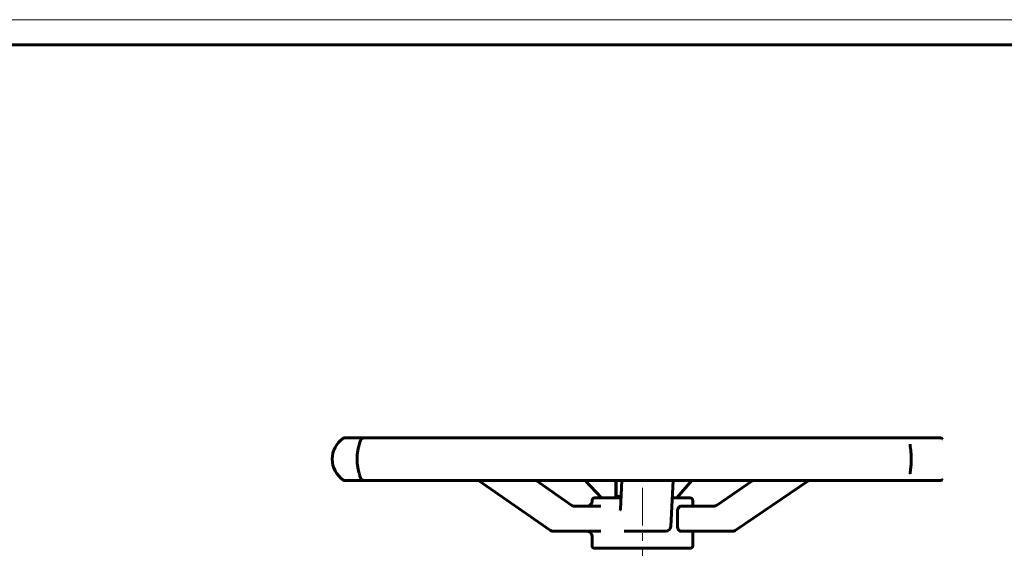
# Model space of a CAD drawing. Header units: millimetres. Extents: x 0 to 594, y 0 to 420.
# Tile 8 of 9: x 297 to 492, y 315 to 420. Entities that reach past the tile are written whole.
import ezdxf

# ---------------------------------------------------------------- set-up
doc = ezdxf.new("R2010")
doc.units = ezdxf.units.MM
for name, pattern in [('K5LT_AXLED', [12, 7.5, -1.5, 1.5, -1.5]), ('K5LT_BASIC', [0]), ('K5LT_THIN', [0])]:
    doc.linetypes.add(name, pattern=pattern)
doc.layers.add('Системный слой (1)', color=251, linetype='Continuous', true_color=0x6c6c6c)

# ---------------------------------------------------------------- blocks, each defined once
blk = doc.blocks.new('U20')
at = {"layer": 'Системный слой (1)', "color": 143, "linetype": 'K5LT_BASIC', "lineweight": 60, "true_color": 0x33acca}
for p, q in [((416.38, 325.07), (411.14, 325.07)), ((430.14, 325.07), (426.58, 325.07))]:
    blk.add_line(p, q, dxfattribs=at)
blk = doc.blocks.new('U21')
at = {"layer": 'Системный слой (1)', "color": 143, "linetype": 'K5LT_BASIC', "lineweight": 60, "true_color": 0x33acca}
for p, q in [((428.36, 318.44), (433.67, 318.44)), ((433.67, 318.44), (436.27, 318.44))]:
    blk.add_line(p, q, dxfattribs=at)
blk = doc.blocks.new('U22')
at = {"layer": 'Системный слой (1)', "color": 143, "linetype": 'K5LT_BASIC', "lineweight": 60, "true_color": 0x33acca}
for p, q in [((410.64, 324.44), (410.64, 324.57)), ((410.64, 315.57), (410.64, 317.44))]:
    blk.add_line(p, q, dxfattribs=at)
blk = doc.blocks.new('U23')
at = {"layer": 'Системный слой (1)', "color": 143, "linetype": 'K5LT_BASIC', "lineweight": 60, "true_color": 0x33acca}
for p, q in [((430.64, 323.44), (430.64, 324.57)), ((430.64, 315.57), (430.64, 318.44))]:
    blk.add_line(p, q, dxfattribs=at)
blk = doc.blocks.new('U29')
at = {"layer": 'Системный слой (1)', "color": 143, "linetype": 'K5LT_BASIC', "lineweight": 60, "true_color": 0x33acca}
for p, q in [((415.37, 325.54), (415.37, 325.28)), ((415.37, 325.28), (415.38, 325.12)), ((415.38, 325.12), (415.39, 325.07)), ((415.39, 325.07), (415.39, 325.07)), ((415.39, 325.07), (415.39, 325.07)), ((415.39, 325.07), (415.39, 325.07))]:
    blk.add_line(p, q, dxfattribs=at)
blk = doc.blocks.new('U30')
at = {"layer": 'Системный слой (1)', "color": 143, "linetype": 'K5LT_BASIC', "lineweight": 60, "true_color": 0x33acca}
for p, q in [((415.42, 325.54), (415.75, 325.43)), ((415.75, 325.43), (416.08, 325.34)), ((416.08, 325.34), (416.39, 325.26))]:
    blk.add_line(p, q, dxfattribs=at)
blk = doc.blocks.new('U38')
at = {"layer": 'Системный слой (1)', "color": 143, "linetype": 'K5LT_BASIC', "lineweight": 60, "true_color": 0x33acca}
for start, end in [(54.2735, 54.6331), (305.3669, 305.7203)]:
    blk.add_arc((477.23, 332.77), 5, start, end, dxfattribs=at)
blk = doc.blocks.new('U46')
at = {"color": 7, "linetype": 'K5LT_THIN', "lineweight": 18, "true_color": 0xffffff}
blk.add_line((0, 420), (594, 420), dxfattribs=at)
at = {"color": 143, "linetype": 'K5LT_BASIC', "lineweight": 60, "true_color": 0x33acca}
blk.add_line((20, 415), (589, 415), dxfattribs=at)

msp = doc.modelspace()

# ---------------------------------------------------------------- linework, layer by layer
at = {"layer": 'Системный слой (1)', "color": 143, "linetype": 'K5LT_BASIC', "lineweight": 60, "true_color": 0x33acca}
for p, q in [((363.4623, 337.0285), (361.7397, 337.0285)), ((365.5437, 337.0285), (363.4623, 337.0285)), ((376.5833, 337.0285), (365.5437, 337.0285)), ((381.5323, 337.0285), (376.5833, 337.0285)), ((399.7975, 337.0285), (381.5323, 337.0285)), ((406.4803, 337.0285), (399.7975, 337.0285)), ((427.7867, 337.0285), (406.4803, 337.0285)), ((434.6724, 337.0285), (427.7867, 337.0285)), ((454.139, 337.0285), (434.6724, 337.0285)), ((459.6501, 337.0285), (454.139, 337.0285)), ((472.8173, 337.0285), (459.6501, 337.0285)), ((475.6914, 337.0285), (472.8173, 337.0285)), ((479.5428, 337.0285), (475.6914, 337.0285)), ((473.7787, 335.7082), (473.7787, 335.713)), ((361.7397, 328.5048), (363.4623, 328.5048)), ((363.4403, 328.5048), (363.5689, 328.5048)), ((363.4623, 328.5048), (365.5504, 328.5048)), ((365.5437, 328.5048), (376.5833, 328.5048)), ((376.5833, 328.5048), (381.5323, 328.5048)), ((381.5323, 328.5048), (399.7975, 328.5048)), ((402.365, 318.6201), (388.0864, 328.5048)), ((406.6169, 323.5879), (399.5143, 328.5048)), ((399.7975, 328.5048), (406.4803, 328.5048)), ((406.4803, 328.5048), (427.7867, 328.5048)), ((412.5047, 325.0682), (409.246, 328.5048)), ((415.3655, 328.5048), (415.3655, 325.5371)), ((415.4175, 328.5048), (415.4175, 325.5371)), ((416.2584, 322.821), (416.5736, 328.5048)), ((426.2643, 319.387), (426.77, 328.5048)), ((427.4699, 325.0682), (430.4202, 328.5048)), ((427.7867, 328.5048), (434.6724, 328.5048)), ((434.6724, 328.5048), (454.139, 328.5048)), ((435.3279, 323.594), (442.59, 328.5048)), ((439.0217, 318.614), (453.6483, 328.5048)), ((454.139, 328.5048), (459.6501, 328.5048)), ((459.6501, 328.5048), (472.8173, 328.5048)), ((472.8173, 328.5048), (475.6914, 328.5048)), ((473.7788, 329.8202), (473.7788, 329.8242)), ((475.6914, 328.5048), (479.5428, 328.5048)), ((478.7175, 328.5048), (479.1214, 328.5048)), ((480.1216, 328.6893), (480.1216, 328.6893)), ((407.0718, 323.4423), (407.0717, 323.4423)), ((412.3888, 323.4423), (407.0718, 323.4423)), ((434.8397, 323.4423), (428.3562, 323.4423)), ((434.8398, 323.4423), (434.8397, 323.4423)), ((427.5962, 319.4423), (427.5962, 322.4423)), ((402.9342, 318.4423), (405.6791, 318.4423)), ((405.6791, 318.4423), (412.3888, 318.4423)), ((406.7696, 318.4423), (409.6439, 318.4423)), ((417.0134, 318.4423), (417.271, 318.4423)), ((417.271, 318.4423), (425.2658, 318.4423)), ((430.6413, 318.4423), (433.6678, 318.4423)), ((436.2654, 318.4423), (438.4616, 318.4423)), ((411.1413, 315.0682), (430.1413, 315.0682))]:
    msp.add_line(p, q, dxfattribs=at)
at = {"layer": 'Системный слой (1)', "color": 30, "linetype": 'K5LT_AXLED', "lineweight": 18, "true_color": 0xff8000}
msp.add_line((420.6413, 327.0682), (420.6413, 299.0521), dxfattribs=at)
at = {"layer": 'Системный слой (1)', "color": 143, "linetype": 'K5LT_BASIC', "lineweight": 60, "true_color": 0x33acca}
for centre, radius, start, end in [((364.055, 332.7666), 5, 125.366935, 234.633065), ((361.7397, 336.0285), 1, 90, 125.366935), ((365.5437, 336.0285), 1, 90, 173.650937), ((479.5428, 336.0285), 1, 54.633065, 90), ((361.7397, 329.5048), 1, 234.633065, 270), ((365.5437, 329.5048), 1, 186.349613, 270), ((479.5428, 329.5048), 1, 270, 305.366935), ((411.1413, 324.5682), 0.5, 90, 180), ((430.1413, 324.5682), 0.5, 0, 90), ((409.6413, 324.4423), 1, 270, 0), ((425.2658, 319.4423), 1, 270, 356.818187), ((402.9342, 319.4423), 1, 235.297417, 270), ((409.6413, 317.4423), 1, 0, 90), ((438.4616, 319.4423), 1, 270, 304.065254), ((411.1413, 315.5682), 0.5, 180, 270), ((430.1413, 315.5682), 0.5, 270, 0)]:
    msp.add_arc(centre, radius, start, end, dxfattribs=at)
for centre, major_axis, ratio, start_param, end_param in [((362.1773, 336.0285), (0, 1), 0.99257135, 0, 0.00344943), ((479.5428, 336.0285), (0, 1), 0.9999997, 5.66591585, 6.28318531), ((365.5437, 336.0285), (-0.9917, 0.1289), 0.96372127, 0.00800853, 0.06622562), ((365.5437, 329.5048), (0.9917, 0.1289), 0.96372127, 3.07537998, 3.13354987), ((479.5428, 329.5048), (0, -1), 0.9999997, 0, 0.61726946), ((425.2658, 319.4423), (0.9985, -0.0554), 0.83780389, 6.28313182, 6.28318531), ((402.9342, 319.4423), (-0.5692, -0.8222), 0.28764984, 6.28314296, 6.28318531), ((438.4616, 319.4423), (-0.5602, 0.8284), 0.23014144, 3.14158875, 3.14159265)]:
    msp.add_ellipse(centre, major_axis=major_axis, ratio=ratio, start_param=start_param, end_param=end_param, dxfattribs=at)
msp.add_open_spline([(480.1216, 336.8439), (480.1522, 336.8223), (480.1833, 336.7996), (480.215, 336.776)], degree=3, dxfattribs=at)
for points, knots in [([(364.5516, 329.3836), (364.5515, 329.3842), (364.5513, 329.3854), (364.5508, 329.3886), (364.5506, 329.3895), (364.5503, 329.3916), (364.5501, 329.393), (364.5496, 329.3955), (364.5493, 329.3971), (364.5471, 329.4085), (364.5444, 329.4219), (364.5348, 329.4631), (364.5272, 329.4932), (364.5093, 329.56), (364.498, 329.6005), (364.4707, 329.6959), (364.4542, 329.7523), (364.4172, 329.8785), (364.3971, 329.9474), (364.3472, 330.1225), (364.3168, 330.233), (364.2576, 330.4639), (364.2287, 330.5833), (364.1793, 330.8069), (364.1584, 330.9081), (364.1131, 331.1465), (364.0895, 331.2854), (364.048, 331.5684), (364.0301, 331.7125), (364.0018, 331.9982), (363.9914, 332.1387), (363.9767, 332.4255), (363.9726, 332.572), (363.9709, 332.8698), (363.9736, 333.02), (363.9851, 333.2996), (363.9932, 333.4295), (364.0158, 333.6954), (364.0306, 333.8306), (364.0652, 334.0938), (364.0848, 334.2219), (364.1299, 334.4832), (364.1555, 334.6149), (364.2069, 334.8556), (364.2324, 334.9657), (364.286, 335.1835), (364.3143, 335.2906), (364.3714, 335.4974), (364.3998, 335.5956), (364.4466, 335.7554), (364.4657, 335.8202), (364.4987, 335.9353), (364.5126, 335.985), (364.5282, 336.0445), (364.5323, 336.0607), (364.5382, 336.0849), (364.5403, 336.0938), (364.5425, 336.1035), (364.5429, 336.1055), (364.5438, 336.1092), (364.5442, 336.111), (364.5453, 336.1162), (364.546, 336.1195), (364.5479, 336.1286), (364.5489, 336.1337), (364.5497, 336.1382), (364.5498, 336.1388), (364.55, 336.1399), (364.5503, 336.1419), (364.5509, 336.1453), (364.5514, 336.1485), (364.5515, 336.1495), (364.5515, 336.1496), (364.5516, 336.1497)], [0, 0, 0, 0, 0.2803617, 0.2803617, 0.3680577, 0.3680577, 0.46205228, 0.46205228, 0.5607234, 0.5607234, 1.12144681, 1.12144681, 1.85417698, 1.85417698, 2.58690716, 2.58690716, 3.42963831, 3.42963831, 4.27236947, 4.27236947, 5.41857207, 5.41857207, 6.49683267, 6.49683267, 7.32761236, 7.32761236, 8.38573097, 8.38573097, 9.42363766, 9.42363766, 10.39614212, 10.39614212, 11.38977011, 11.38977011, 12.40782197, 12.40782197, 13.30099996, 13.30099996, 14.26012474, 14.26012474, 15.21321479, 15.21321479, 16.26303941, 16.26303941, 17.22511989, 17.22511989, 18.2785473, 18.2785473, 19.41244885, 19.41244885, 20.34829243, 20.34829243, 21.284136, 21.284136, 21.69228521, 21.69228521, 21.96423672, 21.96423672, 22.03222459, 22.03222459, 22.10021247, 22.10021247, 22.23618822, 22.23618822, 22.50813972, 22.50813972, 22.53755553, 22.53755553, 22.63180025, 22.63180025, 22.93716765, 22.93716765, 22.99974776, 22.99974776, 22.99974776, 22.99974776]), ([(473.7787, 335.7082), (473.7787, 335.6762), (473.78, 335.639), (473.7862, 335.5442), (473.7915, 335.4856), (473.8057, 335.3508), (473.8147, 335.2743), (473.8353, 335.1072), (473.8468, 335.0165), (473.8718, 334.8172), (473.8853, 334.7078), (473.9126, 334.4739), (473.9263, 334.3498), (473.95, 334.1115), (473.9602, 333.9985), (473.9794, 333.7553), (473.9881, 333.6254), (474.0017, 333.361), (474.0066, 333.2265), (474.0129, 332.9485), (474.014, 332.806), (474.0123, 332.5533), (474.0104, 332.443), (474.0031, 332.1941), (473.997, 332.057), (473.9821, 331.8083), (473.9739, 331.696), (473.9536, 331.4534), (473.9412, 331.3249), (473.9147, 331.0739), (473.9005, 330.9516), (473.8728, 330.7222), (473.8593, 330.6154), (473.8344, 330.4172), (473.8229, 330.3258), (473.8085, 330.2041), (473.8044, 330.1673), (473.7966, 330.0957), (473.7932, 330.0609), (473.7895, 330.0206), (473.7888, 330.0125), (473.7869, 329.9905), (473.7858, 329.977), (473.7846, 329.9608), (473.7844, 329.9576), (473.7839, 329.9513), (473.7837, 329.9482), (473.7827, 329.9324), (473.7819, 329.9203), (473.7807, 329.8973), (473.7802, 329.8864), (473.7791, 329.8566), (473.7788, 329.8396), (473.7788, 329.8242)], [0, 0, 0, 0, 1.39295647, 1.39295647, 2.84010309, 2.84010309, 4.32143223, 4.32143223, 5.80276136, 5.80276136, 7.36481343, 7.36481343, 8.96361797, 8.96361797, 10.32565269, 10.32565269, 11.81541041, 11.81541041, 13.30516813, 13.30516813, 14.86715213, 14.86715213, 16.07874108, 16.07874108, 17.60982657, 17.60982657, 18.9105426, 18.9105426, 20.48162754, 20.48162754, 22.1004487, 22.1004487, 23.68913758, 23.68913758, 25.27528781, 25.27528781, 26.01563128, 26.01563128, 26.80638591, 26.80638591, 27.00998232, 27.00998232, 27.37307555, 27.37307555, 27.46384886, 27.46384886, 27.55462217, 27.55462217, 27.92683863, 27.92683863, 28.2990551, 28.2990551, 29, 29, 29, 29]), ([(480.1953, 328.7427), (480.1778, 328.7297), (480.1604, 328.7171), (480.136, 328.6996), (480.1288, 328.6944), (480.1216, 328.6893)], [-5.8400949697, -5.8400949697, -5.8400949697, -5.8400949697, -5.8182031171, -5.8182031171, -5.8089731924, -5.8089731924, -5.8089731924, -5.8089731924]), ([(406.6169, 323.5879), (406.6176, 323.5873), (406.6183, 323.5868), (406.6203, 323.5855), (406.6215, 323.5846), (406.625, 323.5823), (406.6272, 323.5808), (406.6337, 323.5765), (406.6379, 323.5737), (406.6503, 323.5657), (406.6586, 323.5606), (406.6826, 323.5464), (406.6984, 323.5377), (406.7423, 323.5153), (406.7707, 323.5028), (406.8278, 323.4814), (406.8565, 323.4725), (406.9142, 323.4581), (406.9431, 323.4527), (407.0053, 323.4445), (407.0386, 323.4445), (407.0718, 323.4423), (407.0718, 323.4423), (407.0718, 323.4423)], [0, 0, 0, 0, 0.07310667, 0.07310667, 0.19495111, 0.19495111, 0.41427111, 0.41427111, 0.82854222, 0.82854222, 1.63271555, 1.63271555, 3.1435516, 3.1435516, 5.78644515, 5.78644515, 8.41084857, 8.41084857, 11.02174318, 11.02174318, 13.99952366, 13.99952366, 14, 14, 14, 14]), ([(416.2454, 322.646), (416.2459, 322.6496), (416.2464, 322.6542), (416.2478, 322.6684), (416.2486, 322.6777), (416.2504, 322.6988), (416.2514, 322.7109), (416.2533, 322.7378), (416.2543, 322.7527), (416.2563, 322.785), (416.2574, 322.8025), (416.2584, 322.821)], [0, 0, 0, 0, 1, 1, 2, 2, 2.98659285, 2.98659285, 3.98659285, 3.98659285, 5, 5, 5, 5]), ([(427.5962, 322.4423), (427.5962, 322.5718), (427.6185, 322.7078), (427.7034, 322.9538), (427.7656, 323.0638), (427.9042, 323.2398), (427.9912, 323.3163), (428.1738, 323.4176), (428.2694, 323.4423), (428.3562, 323.4423)], [0.631412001, 0.631412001, 0.631412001, 0.631412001, 0.709086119, 0.709086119, 0.786760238, 0.786760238, 0.868706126, 0.868706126, 0.950652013, 0.950652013, 0.950652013, 0.950652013]), ([(435.3279, 323.594), (435.3272, 323.5935), (435.3264, 323.593), (435.3243, 323.5916), (435.3229, 323.5907), (435.3193, 323.5882), (435.3169, 323.5867), (435.31, 323.5822), (435.3055, 323.5793), (435.2921, 323.571), (435.2833, 323.5656), (435.2575, 323.5507), (435.2405, 323.5415), (435.1927, 323.5178), (435.1614, 323.5045), (435.0983, 323.4818), (435.0663, 323.4724), (435.0019, 323.4573), (434.9695, 323.4517), (434.9047, 323.4442), (434.8722, 323.4442), (434.8397, 323.4423), (434.8397, 323.4423), (434.8397, 323.4423)], [0, 0, 0, 0, 0.0742477, 0.0742477, 0.19799386, 0.19799386, 0.42073696, 0.42073696, 0.84147391, 0.84147391, 1.65819859, 1.65819859, 3.19262075, 3.19262075, 5.91549676, 5.91549676, 8.62352031, 8.62352031, 11.32090667, 11.32090667, 13.99954529, 13.99954529, 14, 14, 14, 14]), ([(428.3562, 318.4423), (428.2669, 318.4423), (428.1687, 318.4686), (427.9816, 318.5753), (427.8928, 318.6558), (427.7566, 318.836), (427.6976, 318.9442), (427.6172, 319.1845), (427.5962, 319.3168), (427.5962, 319.4423)], [0.312204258, 0.312204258, 0.312204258, 0.312204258, 0.396494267, 0.396494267, 0.480784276, 0.480784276, 0.556098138, 0.556098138, 0.631412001, 0.631412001, 0.631412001, 0.631412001])]:
    msp.add_open_spline(points, degree=3, knots=knots, dxfattribs=at)
msp.add_rational_spline([(415.3915, 325.0682), (415.4035, 325.0682), (415.4175, 325.5371)], [1, 1.0379548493, 1], degree=2, dxfattribs=at)

# ---------------------------------------------------------------- block references
msp.add_blockref('U46', (0, 0))
at = {"layer": 'Системный слой (1)'}
for name in ['U38', 'U22', 'U20', 'U29', 'U30', 'U23', 'U21']:
    msp.add_blockref(name, (0, 0), dxfattribs=at)

doc.saveas('drawing.dxf')
